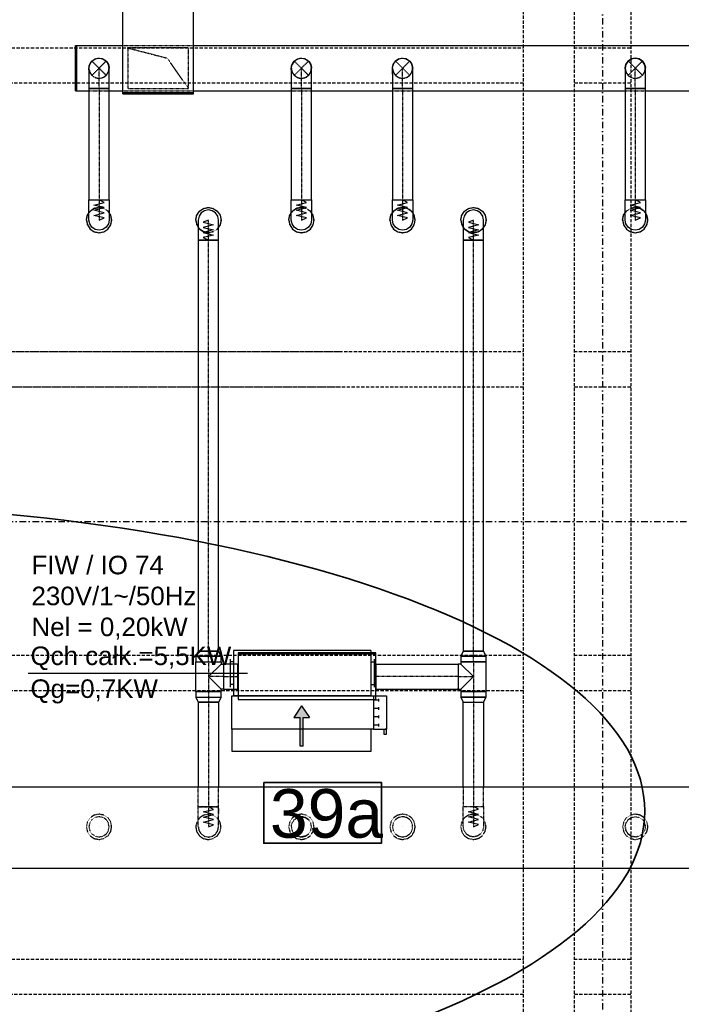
# Model space of a CAD drawing. Header units: centimetres. Extents: x -10729 to 144862, y -4437 to 43656.
# Tile 86 of 148: x 8084 to 8738, y 9923 to 10896. Entities that reach past the tile are written whole.
import ezdxf

# ---------------------------------------------------------------- set-up
doc = ezdxf.new("R2010")
doc.units = ezdxf.units.CM
doc.header["$LTSCALE"] = 0.1
for name, pattern in [('CADVENT_CENTERLINE', [9.9, 7.4, -1, 0.5, -1]), ('CADVENT_HIDDEN', [0.8, 0.25, -0.55]), ('Kondygnacja  -0_5$0$HIDDEN', [9.525, 6.35, -3.175]), ('Kondygnacja  -0_5$0$HIDDEN2', [4.7625, 3.175, -1.5875]), ('Osie rzutów$0$DASHDOT2', [12.7, 6.35, -3.175, 0, -3.175])]:
    doc.linetypes.add(name, pattern=pattern)
for name, color, linetype, lineweight in [('AU opis', 7, 'Continuous', 35), ('AU Strefa obsługiwana', 90, 'Continuous', 35), ('bgde_urządzenia', 3, 'Continuous', 30)]:
    doc.layers.add(name, color=color, linetype=linetype, lineweight=lineweight)
for name, color, linetype in [('bgde-nawiewCEN', 7, 'Continuous'), ('bgde-nawiewDETAILS', 1, 'Continuous'), ('bgde-nawiewEXP', 1, 'Continuous'), ('bgde-nawiewHIDDEN', 1, 'Continuous'), ('bgde_opis urządzen', 6, 'Continuous'), ('Kondygnacja  -0_5$0$ARCH_KONSTR_POWYŻEJ RZUTU', 8, 'Kondygnacja  -0_5$0$HIDDEN'), ('Kondygnacja  -0_5$0$ARCH_KONSTR_POWYŻEJ RZUTU_IST', 8, 'Kondygnacja  -0_5$0$HIDDEN2'), ('Osie rzutów$0$ARCH_INFO_OSIE_IST', 8, 'Osie rzutów$0$DASHDOT2'), ('Osie rzutów$0$ARCH_INFO_OSIE_OPISY_IST', 8, 'Continuous')]:
    doc.layers.add(name, color=color, linetype=linetype)
doc.styles.add('Arial', font='ARIAL.TTF')

# ---------------------------------------------------------------- blocks, each defined once
blk = doc.blocks.new('Osie rzutów')
at = {"layer": 'Osie rzutów$0$ARCH_INFO_OSIE_IST', "ltscale": 10}
for p, q in [((8660, 12510), (8660, 4623.26)), ((4436.04, 10400), (13655, 10400))]:
    blk.add_line(p, q, dxfattribs=at)
blk = doc.blocks.new('Kondygnacja  -0_5$0$konstrukcja istniejąca -0.5')
at = {"layer": 'Kondygnacja  -0_5$0$ARCH_KONSTR_POWYŻEJ RZUTU_IST', "ltscale": 10}
blk.add_line((8632, 10975), (8632, 9825), dxfattribs=at)
for points in [[(8582, 9825), (8582, 10975)], [(8688, 10975), (8688, 9825)], [(7355.93, 10567.89), (8399.93, 10567.89)], [(7538, 10567.89), (8582, 10567.89)], [(8632, 10567.89), (8688, 10567.89)], [(8399.93, 10532.89), (7355.93, 10532.89)], [(8582, 10532.89), (7538, 10532.89)], [(8688, 10532.89), (8632, 10532.89)], [(7538, 10267.89), (8582, 10267.89)], [(8632, 10267.89), (8688, 10267.89)], [(8582, 10232.89), (7538, 10232.89)], [(8688, 10232.89), (8632, 10232.89)], [(7538, 9967.89), (8582, 9967.89)], [(8632, 9967.89), (8688, 9967.89)], [(8582, 9932.89), (7538, 9932.89)], [(8688, 9932.89), (8632, 9932.89)]]:
    blk.add_lwpolyline(points, dxfattribs=at)
at = {"layer": 'Kondygnacja  -0_5$0$ARCH_KONSTR_POWYŻEJ RZUTU_IST', "ltscale": 10, "elevation": 0}
for points in [[(7538, 10867.89), (8582, 10867.89)], [(8632, 10867.89), (8688, 10867.89)], [(8582, 10832.89), (7538, 10832.89)], [(8688, 10832.89), (8632, 10832.89)]]:
    blk.add_lwpolyline(points, dxfattribs=at)

msp = doc.modelspace()

# ---------------------------------------------------------------- hatches: boundary and pattern name
at = {"layer": 'bgde_urządzenia'}
h = msp.add_hatch(color=256, dxfattribs=at)
h.paths.add_polyline_path([(8364.184, 10194.803), (8361.184, 10194.803), (8361.184, 10206.468), (8354.994, 10206.468), (8362.684, 10217.896), (8370.374, 10206.468), (8364.184, 10206.468)])
h.paths.add_polyline_path([(8364.184, 10178.135), (8361.184, 10178.135), (8361.184, 10194.803), (8364.184, 10194.803)])

# ---------------------------------------------------------------- linework, layer by layer
at = {"layer": 'AU opis'}
msp.add_lwpolyline([(8325.235, 10142.338), (8441.624, 10142.338), (8441.624, 10082.33), (8325.235, 10082.33)], close=True, dxfattribs=at)
at = {"layer": 'AU Strefa obsługiwana'}
msp.add_ellipse((7856.68, 10113.947), major_axis=(845.197, 0), ratio=0.3589101, dxfattribs=at)
at = {"layer": 'bgde-nawiewCEN', "linetype": 'CADVENT_CENTERLINE', "ltscale": 0.06}
for p, q in [((8162.52, 10827.809), (8162.52, 10847.809)), ((8362.52, 10827.809), (8362.52, 10847.809)), ((8462.52, 10827.809), (8462.52, 10847.809)), ((8692.52, 10827.809), (8692.52, 10847.809)), ((8162.52, 10827.809), (8162.52, 10717.811)), ((8362.52, 10827.809), (8362.52, 10717.811)), ((8462.52, 10827.809), (8462.52, 10717.811)), ((8692.52, 10827.809), (8692.52, 10717.811)), ((8162.52, 10717.811), (8162.52, 10715.942)), ((8362.52, 10717.811), (8362.52, 10715.942)), ((8462.52, 10717.811), (8462.52, 10715.942)), ((8692.52, 10717.811), (8692.52, 10715.942)), ((8162.52, 10715.942), (8162.52, 10710.831)), ((8162.52, 10710.831), (8162.52, 10708.051)), ((8362.52, 10715.942), (8362.52, 10710.831)), ((8362.52, 10710.831), (8362.52, 10708.051)), ((8462.52, 10715.942), (8462.52, 10710.831)), ((8462.52, 10710.831), (8462.52, 10708.051)), ((8692.52, 10715.942), (8692.52, 10710.831)), ((8692.52, 10710.831), (8692.52, 10708.051)), ((8162.52, 10708.051), (8162.52, 10705.699)), ((8162.52, 10705.699), (8162.52, 10703.737)), ((8162.52, 10703.737), (8162.52, 10702.131)), ((8162.52, 10702.131), (8162.52, 10700.846)), ((8162.52, 10700.846), (8162.52, 10699.844)), ((8162.52, 10699.844), (8162.52, 10699.091)), ((8162.52, 10699.091), (8162.52, 10698.552)), ((8162.52, 10698.552), (8162.52, 10698.191)), ((8362.52, 10708.051), (8362.52, 10705.699)), ((8362.52, 10705.699), (8362.52, 10703.737)), ((8362.52, 10703.737), (8362.52, 10702.131)), ((8362.52, 10702.131), (8362.52, 10700.846)), ((8362.52, 10700.846), (8362.52, 10699.844)), ((8362.52, 10699.844), (8362.52, 10699.091)), ((8362.52, 10699.091), (8362.52, 10698.552)), ((8362.52, 10698.552), (8362.52, 10698.191)), ((8462.52, 10708.051), (8462.52, 10705.699)), ((8462.52, 10705.699), (8462.52, 10703.737)), ((8462.52, 10703.737), (8462.52, 10702.131)), ((8462.52, 10702.131), (8462.52, 10700.846)), ((8462.52, 10700.846), (8462.52, 10699.844)), ((8462.52, 10699.844), (8462.52, 10699.091)), ((8462.52, 10699.091), (8462.52, 10698.552)), ((8462.52, 10698.552), (8462.52, 10698.191)), ((8692.52, 10708.051), (8692.52, 10705.699)), ((8692.52, 10705.699), (8692.52, 10703.737)), ((8692.52, 10703.737), (8692.52, 10702.131)), ((8692.52, 10702.131), (8692.52, 10700.846)), ((8692.52, 10700.846), (8692.52, 10699.844)), ((8692.52, 10699.844), (8692.52, 10699.091)), ((8692.52, 10699.091), (8692.52, 10698.552)), ((8692.52, 10698.552), (8692.52, 10698.191)), ((8162.52, 10698.191), (8162.52, 10697.971)), ((8162.52, 10697.971), (8162.52, 10697.859)), ((8162.52, 10697.859), (8162.52, 10697.811)), ((8270.588, 10697.764), (8270.588, 10697.811)), ((8270.588, 10697.651), (8270.588, 10697.764)), ((8270.588, 10697.432), (8270.588, 10697.651)), ((8270.588, 10697.071), (8270.588, 10697.432)), ((8270.588, 10696.531), (8270.588, 10697.071)), ((8270.588, 10695.779), (8270.588, 10696.531)), ((8270.588, 10694.777), (8270.588, 10695.779)), ((8270.588, 10693.491), (8270.588, 10694.777)), ((8270.588, 10691.886), (8270.588, 10693.491)), ((8270.588, 10689.924), (8270.588, 10691.886)), ((8270.588, 10687.571), (8270.588, 10689.924)), ((8362.52, 10698.191), (8362.52, 10697.971)), ((8362.52, 10697.971), (8362.52, 10697.859)), ((8362.52, 10697.859), (8362.52, 10697.811)), ((8462.52, 10698.191), (8462.52, 10697.971)), ((8462.52, 10697.971), (8462.52, 10697.859)), ((8462.52, 10697.859), (8462.52, 10697.811)), ((8532.52, 10697.764), (8532.52, 10697.811)), ((8532.52, 10697.651), (8532.52, 10697.764)), ((8532.52, 10697.432), (8532.52, 10697.651)), ((8532.52, 10697.071), (8532.52, 10697.432)), ((8532.52, 10696.531), (8532.52, 10697.071)), ((8532.52, 10695.779), (8532.52, 10696.531)), ((8532.52, 10694.777), (8532.52, 10695.779)), ((8532.52, 10693.491), (8532.52, 10694.777)), ((8532.52, 10691.886), (8532.52, 10693.491)), ((8532.52, 10689.924), (8532.52, 10691.886)), ((8532.52, 10687.571), (8532.52, 10689.924)), ((8692.52, 10698.191), (8692.52, 10697.971)), ((8692.52, 10697.971), (8692.52, 10697.859)), ((8692.52, 10697.859), (8692.52, 10697.811)), ((8270.588, 10684.792), (8270.588, 10687.571)), ((8270.588, 10679.681), (8270.588, 10684.792)), ((8270.588, 10677.811), (8270.588, 10679.681)), ((8532.52, 10684.792), (8532.52, 10687.571)), ((8532.52, 10679.681), (8532.52, 10684.792)), ((8532.52, 10677.811), (8532.52, 10679.681)), ((8270.588, 10271.901), (8270.588, 10677.811)), ((8532.52, 10271.901), (8532.52, 10677.811)), ((8270.588, 10261.601), (8270.588, 10271.901)), ((8532.52, 10261.601), (8532.52, 10271.901)), ((8270.588, 10261.601), (8270.588, 10246.801)), ((8532.52, 10261.601), (8532.52, 10246.801)), ((8270.588, 10246.801), (8270.588, 10232.001)), ((8285.588, 10246.801), (8270.588, 10246.801)), ((8285.588, 10246.801), (8299.588, 10246.801)), ((8299.988, 10246.801), (8299.588, 10246.801)), ((8435.988, 10246.801), (8436.388, 10246.801)), ((8517.52, 10246.801), (8436.388, 10246.801)), ((8517.52, 10246.801), (8532.52, 10246.801)), ((8532.52, 10246.801), (8532.52, 10232.001)), ((8270.588, 10232.001), (8270.588, 10221.701)), ((8532.52, 10232.001), (8532.52, 10221.701)), ((8270.588, 10221.701), (8270.588, 10118.37)), ((8532.52, 10221.701), (8532.52, 10118.477)), ((8270.588, 10118.37), (8270.588, 10116.501)), ((8270.588, 10116.501), (8270.588, 10111.39)), ((8532.52, 10118.477), (8532.52, 10116.607)), ((8532.52, 10116.607), (8532.52, 10111.496)), ((8270.588, 10111.39), (8270.588, 10108.61)), ((8270.588, 10108.61), (8270.588, 10106.258)), ((8270.588, 10106.258), (8270.588, 10104.296)), ((8532.52, 10111.496), (8532.52, 10108.717)), ((8532.52, 10108.717), (8532.52, 10106.365)), ((8532.52, 10106.365), (8532.52, 10104.403)), ((8270.588, 10104.296), (8270.588, 10102.69)), ((8270.588, 10102.69), (8270.588, 10101.404)), ((8270.588, 10101.404), (8270.588, 10100.403)), ((8270.588, 10100.403), (8270.588, 10099.65)), ((8270.588, 10099.65), (8270.588, 10099.111)), ((8270.588, 10099.111), (8270.588, 10098.75)), ((8270.588, 10098.75), (8270.588, 10098.53)), ((8270.588, 10098.53), (8270.588, 10098.418)), ((8270.588, 10098.418), (8270.588, 10098.37)), ((8532.52, 10104.403), (8532.52, 10102.797)), ((8532.52, 10102.797), (8532.52, 10101.511)), ((8532.52, 10101.511), (8532.52, 10100.51)), ((8532.52, 10100.51), (8532.52, 10099.757)), ((8532.52, 10099.757), (8532.52, 10099.218)), ((8532.52, 10099.218), (8532.52, 10098.856)), ((8532.52, 10098.856), (8532.52, 10098.637)), ((8532.52, 10098.637), (8532.52, 10098.525)), ((8532.52, 10098.525), (8532.52, 10098.477))]:
    msp.add_line(p, q, dxfattribs=at)
at = {"layer": 'bgde-nawiewDETAILS', "linetype": 'CADVENT_HIDDEN', "extrusion": (0, 1, 0)}
for p in [(8190.954, 10867.809), (8250.954, 10827.809)]:
    msp.add_line(p, (8229.954, 10857.809), dxfattribs=at)
at = {"layer": 'bgde-nawiewDETAILS', "linetype": 'CADVENT_HIDDEN'}
for p, q in [((8155.449, 10840.738), (8169.591, 10854.88)), ((8155.449, 10854.88), (8169.591, 10840.738)), ((8355.449, 10840.738), (8369.591, 10854.88)), ((8355.449, 10854.88), (8369.591, 10840.738)), ((8455.449, 10840.738), (8469.591, 10854.88)), ((8455.449, 10854.88), (8469.591, 10840.738)), ((8685.449, 10840.738), (8699.591, 10854.88)), ((8685.449, 10854.88), (8699.591, 10840.738))]:
    msp.add_line(p, q, dxfattribs=at)
at = {"layer": 'bgde-nawiewEXP', "linetype": 'Continuous'}
for points in [[(8185.953, 10822.533), (8255.953, 10822.533), (8255.953, 10823.533), (8185.953, 10823.533), (8185.953, 11381.349), (8255.953, 11381.349), (8250.953, 11416.349), (8190.953, 11416.349), (8190.953, 11633.947)], [(8185.953, 10822.533), (8185.953, 10823.533), (8255.953, 10823.533), (8255.953, 11381.349), (8185.953, 11381.349), (8190.953, 11416.349), (8250.953, 11416.349), (8250.953, 11633.947)], [(8139.301, 10825.309), (8139.301, 10870.309), (8140.301, 10870.309), (8140.301, 10825.309), (8140.301, 10870.309), (8185.953, 10870.309)], [(8255.953, 10870.309), (9880.098, 10870.309), (9880.098, 10825.309), (9880.098, 10825.309), (9892.508, 10825.309), (9892.508, 10870.309), (9880.098, 10870.309)], [(8152.719, 10848.289), (8152.904, 10850.551), (8154.685, 10854.023), (8155.316, 10854.558)], [(8153.281, 10851.636), (8155.449, 10854.88), (8158.693, 10857.048), (8158.005, 10856.588)], [(8153.281, 10851.636), (8155.449, 10854.88), (8157.337, 10856.141)], [(8155.929, 10855.079), (8157.659, 10856.548), (8161.374, 10857.743), (8162.199, 10857.676)], [(8158.693, 10857.048), (8162.52, 10857.809), (8164.747, 10857.366)], [(8158.693, 10857.048), (8162.52, 10857.809), (8166.347, 10857.048), (8165.535, 10857.209)], [(8163, 10857.61), (8165.263, 10857.426), (8168.734, 10855.644), (8169.27, 10855.013)], [(8166.347, 10857.048), (8169.591, 10854.88), (8170.853, 10852.993)], [(8166.347, 10857.048), (8169.591, 10854.88), (8171.759, 10851.636), (8172.52, 10847.809)], [(8169.79, 10854.4), (8171.259, 10852.67), (8172.454, 10848.956), (8172.387, 10848.131)], [(8352.72, 10848.292), (8352.894, 10850.517), (8354.663, 10853.995), (8355.313, 10854.55)], [(8353.281, 10851.636), (8355.449, 10854.88), (8357.305, 10856.12)], [(8353.281, 10851.636), (8355.449, 10854.88)], [(8355.449, 10854.88), (8353.281, 10851.636)], [(8355.449, 10854.88), (8358.693, 10857.048), (8357.983, 10856.573)], [(8355.932, 10855.08), (8357.628, 10856.531), (8361.338, 10857.739), (8362.19, 10857.672)], [(8358.693, 10857.048), (8362.52, 10857.809), (8364.709, 10857.374)], [(8358.693, 10857.048), (8362.52, 10857.809), (8366.347, 10857.048), (8365.509, 10857.215)], [(8363.003, 10857.609), (8365.228, 10857.435), (8368.706, 10855.666), (8369.262, 10855.017)], [(8366.347, 10857.048), (8369.591, 10854.88), (8370.831, 10853.024)], [(8366.347, 10857.048), (8369.591, 10854.88), (8371.759, 10851.636), (8372.52, 10847.809)], [(8369.791, 10854.397), (8371.242, 10852.701), (8372.45, 10848.991), (8372.384, 10848.139)], [(8452.714, 10848.277), (8452.933, 10850.652), (8454.75, 10854.104), (8455.326, 10854.583)], [(8453.281, 10851.636), (8455.449, 10854.88), (8458.693, 10857.048)], [(8453.281, 10851.636), (8455.449, 10854.88), (8457.432, 10856.205)], [(8458.693, 10857.048), (8455.449, 10854.88)], [(8455.917, 10855.074), (8457.751, 10856.598), (8461.478, 10857.755), (8462.223, 10857.686)], [(8458.071, 10856.632), (8458.693, 10857.048), (8462.52, 10857.809), (8464.859, 10857.344)], [(8458.693, 10857.048), (8462.52, 10857.809), (8466.347, 10857.048), (8465.613, 10857.194)], [(8462.988, 10857.615), (8465.363, 10857.397), (8468.815, 10855.579), (8469.294, 10855.003)], [(8466.347, 10857.048), (8469.591, 10854.88), (8470.916, 10852.897)], [(8466.347, 10857.048), (8469.591, 10854.88), (8471.759, 10851.636), (8472.52, 10847.809)], [(8469.785, 10854.413), (8471.31, 10852.578), (8472.466, 10848.852), (8472.397, 10848.106)], [(8682.716, 10848.281), (8682.923, 10850.619), (8684.729, 10854.077), (8685.323, 10854.575)], [(8683.13, 10850.876), (8683.281, 10851.636), (8685.449, 10854.88), (8687.4, 10856.184)], [(8685.921, 10855.076), (8687.721, 10856.582), (8691.443, 10857.751), (8692.215, 10857.682)], [(8688.05, 10856.618), (8688.693, 10857.048), (8692.52, 10857.809), (8694.822, 10857.351)], [(8692.992, 10857.614), (8695.33, 10857.406), (8698.789, 10855.601), (8699.286, 10855.007)], [(8695.588, 10857.199), (8696.347, 10857.048), (8699.591, 10854.88), (8700.895, 10852.929)], [(8699.787, 10854.408), (8701.293, 10852.609), (8702.462, 10848.886), (8702.394, 10848.115)], [(8152.52, 10846.287), (8152.52, 10827.809), (8172.52, 10827.809), (8172.52, 10847.809), (8171.759, 10851.636), (8171.299, 10852.324)], [(8152.52, 10846.287), (8152.52, 10847.809), (8153.281, 10851.636), (8153.12, 10850.824)], [(8152.52, 10847.809), (8152.963, 10850.036)], [(8352.52, 10846.287), (8352.52, 10827.809), (8372.52, 10827.809), (8372.52, 10847.809), (8371.759, 10851.636), (8371.284, 10852.347)], [(8352.52, 10846.287), (8352.52, 10847.809), (8353.281, 10851.636), (8353.115, 10850.797)], [(8352.52, 10847.809), (8352.956, 10849.998)], [(8452.52, 10841.951), (8452.52, 10827.809), (8472.52, 10827.809), (8472.52, 10847.809), (8471.759, 10851.636), (8471.343, 10852.258)], [(8452.52, 10841.951), (8452.52, 10847.809), (8453.281, 10851.636), (8453.135, 10850.902)], [(8452.52, 10847.809), (8452.986, 10850.148)], [(8682.52, 10847.809), (8682.978, 10850.111)], [(8701.329, 10852.28), (8701.759, 10851.636), (8702.52, 10847.809)], [(8139.301, 10825.309), (8152.52, 10825.309)], [(8172.52, 10825.309), (8185.953, 10825.309)], [(8255.953, 10825.309), (8352.52, 10825.309)], [(8372.52, 10825.309), (8452.52, 10825.309)], [(8472.52, 10825.309), (8682.52, 10825.309)], [(8702.52, 10825.309), (8752.52, 10825.309)], [(8258.088, 10697.811), (8259.039, 10702.595), (8261.749, 10706.65), (8265.804, 10709.36), (8270.588, 10710.311), (8275.371, 10709.36), (8279.427, 10706.65), (8282.136, 10702.595), (8283.088, 10697.811), (8282.136, 10693.028), (8280.588, 10690.71)], [(8520.02, 10697.811), (8520.972, 10702.595), (8523.681, 10706.65), (8527.737, 10709.36), (8532.52, 10710.311), (8537.304, 10709.36), (8541.359, 10706.65), (8544.069, 10702.595), (8545.02, 10697.811), (8544.069, 10693.028), (8542.52, 10690.71)], [(8150.02, 10697.811), (8150.972, 10693.028), (8153.681, 10688.973), (8157.737, 10686.263), (8162.52, 10685.311), (8167.304, 10686.263), (8171.359, 10688.973), (8174.069, 10693.028), (8175.02, 10697.811), (8174.069, 10702.595), (8172.52, 10704.913)], [(8150.02, 10697.811), (8150.972, 10702.595), (8152.52, 10704.913)], [(8350.02, 10697.811), (8350.972, 10693.028), (8353.681, 10688.973), (8357.737, 10686.263), (8362.52, 10685.311), (8367.304, 10686.263), (8371.359, 10688.973), (8374.069, 10693.028), (8375.02, 10697.811), (8374.069, 10702.595), (8372.52, 10704.913)], [(8350.02, 10697.811), (8350.972, 10702.595), (8352.52, 10704.913)], [(8450.02, 10697.811), (8450.972, 10693.028), (8453.681, 10688.973), (8457.737, 10686.263), (8462.52, 10685.311), (8467.304, 10686.263), (8471.359, 10688.973), (8474.069, 10693.028), (8475.02, 10697.811), (8474.069, 10702.595), (8472.52, 10704.913)], [(8450.02, 10697.811), (8450.972, 10702.595), (8452.52, 10704.913)], [(8680.02, 10697.811), (8680.972, 10693.028), (8683.681, 10688.973), (8687.737, 10686.263), (8692.52, 10685.311), (8697.304, 10686.263), (8701.359, 10688.973), (8704.069, 10693.028), (8705.02, 10697.811), (8704.069, 10702.595), (8702.52, 10704.913)], [(8680.02, 10697.811), (8680.972, 10702.595), (8682.52, 10704.913)], [(8258.088, 10697.811), (8259.039, 10693.028), (8260.588, 10690.71)], [(8520.02, 10697.811), (8520.972, 10693.028), (8522.52, 10690.71)], [(8258.088, 10232.001), (8258.088, 10261.601), (8283.088, 10261.601), (8283.088, 10259.301)], [(8258.088, 10232.001), (8283.088, 10232.001), (8283.088, 10234.301), (8270.588, 10246.801), (8283.088, 10259.301), (8285.588, 10259.301), (8285.588, 10234.301), (8283.088, 10234.301)], [(8299.588, 10234.301), (8299.588, 10259.301), (8299.988, 10259.301)], [(8435.988, 10234.301), (8436.388, 10234.301), (8436.388, 10259.301), (8435.988, 10259.301)], [(8436.388, 10234.301), (8436.388, 10259.301), (8517.52, 10259.301), (8517.52, 10235.253)], [(8520.02, 10234.301), (8532.52, 10246.801), (8520.02, 10259.301)], [(8299.588, 10234.301), (8299.988, 10234.301)], [(8436.388, 10234.301), (8517.52, 10234.301), (8517.52, 10235.253), (8517.52, 10234.301)], [(8258.088, 10226.517), (8260.588, 10221.701), (8263.517, 10221.701)], [(8258.088, 10226.517), (8283.088, 10226.517), (8280.588, 10221.701), (8263.517, 10221.701)], [(8260.588, 10221.701), (8260.588, 10137.759)], [(8260.588, 10221.701), (8280.588, 10221.701), (8280.588, 10137.759)], [(8263.517, 10221.701), (8261.349, 10221.701)], [(8263.517, 10221.701), (8266.761, 10221.701)], [(8522.52, 10137.759), (8522.52, 10221.701), (8542.52, 10221.701), (8542.52, 10137.759)]]:
    msp.add_lwpolyline(points, dxfattribs=at)
for points in [[(8682.52, 10841.951), (8682.52, 10717.811), (8702.52, 10717.811), (8702.52, 10827.809), (8682.52, 10827.809), (8682.52, 10827.809), (8702.52, 10827.809), (8702.52, 10847.809), (8701.759, 10851.636), (8699.591, 10854.88), (8696.347, 10857.048), (8692.52, 10857.809), (8688.693, 10857.048), (8685.449, 10854.88), (8683.281, 10851.636), (8682.52, 10847.809), (8682.52, 10844.438)], [(8152.52, 10827.809), (8152.52, 10717.811), (8172.52, 10717.811), (8172.52, 10827.809), (8153.281, 10827.809)], [(8352.52, 10827.809), (8352.52, 10717.811), (8372.52, 10717.811), (8372.52, 10827.809), (8353.281, 10827.809)], [(8452.52, 10827.809), (8452.52, 10717.811), (8472.52, 10717.811), (8472.52, 10827.809), (8453.281, 10827.809)], [(8152.52, 10697.859), (8152.52, 10717.811), (8172.52, 10717.811), (8172.52, 10697.811), (8171.759, 10693.985), (8169.591, 10690.74), (8166.347, 10688.573), (8162.52, 10687.811), (8158.693, 10688.573), (8155.449, 10690.74), (8153.281, 10693.985), (8152.52, 10697.811)], [(8352.52, 10697.859), (8352.52, 10717.811), (8372.52, 10717.811), (8372.52, 10697.811), (8371.759, 10693.985), (8369.591, 10690.74), (8366.347, 10688.573), (8362.52, 10687.811), (8358.693, 10688.573), (8355.449, 10690.74), (8353.281, 10693.985), (8352.52, 10697.811)], [(8452.52, 10697.811), (8452.52, 10717.811), (8472.52, 10717.811), (8472.52, 10697.811), (8471.759, 10693.985), (8469.591, 10690.74), (8466.347, 10688.573), (8462.52, 10687.811), (8458.693, 10688.573), (8455.449, 10690.74), (8453.281, 10693.985)], [(8682.52, 10715.942), (8682.52, 10717.811), (8702.52, 10717.811), (8702.52, 10697.811), (8701.759, 10693.985), (8699.591, 10690.74), (8696.347, 10688.573), (8692.52, 10687.811), (8688.693, 10688.573), (8685.449, 10690.74), (8683.281, 10693.985), (8682.52, 10697.811), (8682.52, 10710.831)], [(8260.588, 10677.811), (8280.588, 10677.811), (8280.588, 10697.811), (8279.827, 10701.638), (8277.659, 10704.883), (8274.415, 10707.05), (8270.588, 10707.811), (8266.761, 10707.05), (8263.517, 10704.883), (8261.349, 10701.638), (8260.588, 10697.811), (8260.588, 10679.681)], [(8522.52, 10677.811), (8542.52, 10677.811), (8542.52, 10697.811), (8541.759, 10701.638), (8539.591, 10704.883), (8536.347, 10707.05), (8532.52, 10707.811), (8528.693, 10707.05), (8525.449, 10704.883), (8523.281, 10701.638), (8522.52, 10697.811), (8522.52, 10679.681)], [(8260.588, 10271.901), (8280.588, 10271.901), (8280.588, 10677.811), (8260.588, 10677.811)], [(8522.52, 10271.901), (8542.52, 10271.901), (8542.52, 10677.811), (8522.52, 10677.811)], [(8258.088, 10267.085), (8283.088, 10267.085), (8280.588, 10271.901), (8260.588, 10271.901)], [(8520.02, 10267.085), (8545.02, 10267.085), (8542.52, 10271.901), (8522.52, 10271.901)], [(8258.088, 10261.601), (8283.088, 10261.601), (8283.088, 10267.085), (8258.088, 10267.085)], [(8299.988, 10269.301), (8435.988, 10269.301), (8435.988, 10270.301), (8299.988, 10270.301)], [(8299.988, 10224.301), (8435.988, 10224.301), (8435.988, 10269.301), (8299.988, 10269.301)], [(8517.52, 10234.301), (8520.02, 10234.301), (8520.02, 10232.001), (8545.02, 10232.001), (8545.02, 10261.601), (8520.02, 10261.601), (8520.02, 10259.301), (8517.52, 10259.301), (8517.52, 10235.253)], [(8520.02, 10261.601), (8545.02, 10261.601), (8545.02, 10267.085), (8520.02, 10267.085)], [(8285.588, 10234.301), (8299.588, 10234.301), (8299.588, 10259.301), (8285.588, 10259.301), (8285.588, 10235.253)], [(8258.088, 10226.517), (8283.088, 10226.517), (8283.088, 10232.001), (8258.088, 10232.001)], [(8520.02, 10226.517), (8545.02, 10226.517), (8545.02, 10232.001), (8520.02, 10232.001)], [(8520.02, 10226.517), (8522.52, 10221.701), (8542.52, 10221.701), (8545.02, 10226.517), (8520.972, 10226.517)], [(7011.585, 10057.759), (11187.437, 10057.759), (11187.437, 10137.759), (7011.585, 10137.759), (7011.585, 10097.759)]]:
    msp.add_lwpolyline(points, close=True, dxfattribs=at)
at = {"layer": 'bgde-nawiewEXP'}
for points in [[(8162.52, 10697.811), (8167.52, 10699.941), (8157.52, 10702.477), (8167.52, 10704.999), (8157.52, 10707.528), (8167.52, 10710.081), (8157.52, 10712.617), (8167.52, 10715.163), (8162.52, 10717.811)], [(8362.52, 10697.811), (8367.52, 10699.941), (8357.52, 10702.477), (8367.52, 10704.999), (8357.52, 10707.528), (8367.52, 10710.081), (8357.52, 10712.617), (8367.52, 10715.163), (8362.52, 10717.811)], [(8462.52, 10697.811), (8467.52, 10699.941), (8457.52, 10702.477), (8467.52, 10704.999), (8457.52, 10707.528), (8467.52, 10710.081), (8457.52, 10712.617), (8467.52, 10715.163), (8462.52, 10717.811)], [(8692.52, 10697.811), (8697.52, 10699.941), (8687.52, 10702.477), (8697.52, 10704.999), (8687.52, 10707.528), (8697.52, 10710.081), (8687.52, 10712.617), (8697.52, 10715.163), (8692.52, 10717.811)], [(8270.588, 10697.811), (8265.588, 10695.682), (8275.588, 10693.146), (8265.588, 10690.623), (8275.588, 10688.095), (8265.588, 10685.542), (8275.588, 10683.006), (8265.588, 10680.46), (8270.588, 10677.811)], [(8532.52, 10697.811), (8527.52, 10695.682), (8537.52, 10693.146), (8527.52, 10690.623), (8537.52, 10688.095), (8527.52, 10685.542), (8537.52, 10683.006), (8527.52, 10680.46), (8532.52, 10677.811)]]:
    msp.add_lwpolyline(points, dxfattribs=at)
at = {"layer": 'bgde-nawiewHIDDEN', "linetype": 'CADVENT_HIDDEN'}
for points in [[(8185.953, 10870.309), (8255.953, 10870.309)], [(8155.316, 10854.558), (8155.929, 10855.079)], [(8157.337, 10856.141), (8158.005, 10856.588)], [(8162.199, 10857.676), (8163, 10857.61)], [(8164.747, 10857.366), (8165.535, 10857.209)], [(8169.27, 10855.013), (8169.79, 10854.4)], [(8355.313, 10854.55), (8355.932, 10855.08)], [(8357.305, 10856.12), (8357.983, 10856.573)], [(8362.19, 10857.672), (8363.003, 10857.609)], [(8364.709, 10857.374), (8365.509, 10857.215)], [(8369.262, 10855.017), (8369.791, 10854.397)], [(8455.326, 10854.583), (8455.917, 10855.074)], [(8457.432, 10856.205), (8458.071, 10856.632)], [(8462.223, 10857.686), (8462.988, 10857.615)], [(8464.859, 10857.344), (8465.613, 10857.194)], [(8469.294, 10855.003), (8469.785, 10854.413)], [(8685.323, 10854.575), (8685.921, 10855.076)], [(8687.4, 10856.184), (8688.05, 10856.618)], [(8692.215, 10857.682), (8692.992, 10857.614)], [(8694.822, 10857.351), (8695.588, 10857.199)], [(8699.286, 10855.007), (8699.787, 10854.408)], [(8152.52, 10847.809), (8153.281, 10843.982), (8155.449, 10840.738), (8158.693, 10838.57), (8162.52, 10837.809), (8166.347, 10838.57), (8169.591, 10840.738), (8171.759, 10843.982), (8172.52, 10847.809)], [(8152.586, 10846.662), (8152.719, 10848.289)], [(8152.586, 10846.662), (8153.781, 10842.948), (8156.307, 10839.974), (8159.778, 10838.192), (8163.667, 10837.875), (8167.381, 10839.07), (8170.355, 10841.595), (8172.137, 10845.067), (8172.387, 10848.131)], [(8152.963, 10850.036), (8153.12, 10850.824)], [(8170.853, 10852.993), (8171.299, 10852.324)], [(8352.52, 10847.809), (8353.281, 10843.982), (8355.449, 10840.738), (8358.693, 10838.57), (8362.52, 10837.809), (8366.347, 10838.57), (8369.591, 10840.738), (8371.759, 10843.982), (8372.52, 10847.809)], [(8352.59, 10846.627), (8352.72, 10848.292)], [(8352.59, 10846.627), (8353.799, 10842.917), (8356.335, 10839.952), (8359.812, 10838.183), (8363.702, 10837.879), (8367.412, 10839.087), (8370.378, 10841.623), (8372.147, 10845.101), (8372.384, 10848.139)], [(8352.956, 10849.998), (8353.115, 10850.797)], [(8370.831, 10853.024), (8371.284, 10852.347)], [(8452.52, 10847.809), (8453.281, 10843.982), (8455.449, 10840.738), (8458.693, 10838.57), (8462.52, 10837.809), (8466.347, 10838.57), (8469.591, 10840.738), (8471.759, 10843.982), (8472.52, 10847.809)], [(8452.575, 10846.766), (8452.714, 10848.277)], [(8452.575, 10846.766), (8453.731, 10843.04), (8456.225, 10840.039), (8459.678, 10838.222), (8463.563, 10837.864), (8467.29, 10839.02), (8470.29, 10841.514), (8472.108, 10844.966), (8472.397, 10848.106)], [(8452.986, 10850.148), (8453.135, 10850.902)], [(8470.916, 10852.897), (8471.343, 10852.258)], [(8682.52, 10847.809), (8683.281, 10843.982), (8685.449, 10840.738), (8688.693, 10838.57), (8692.52, 10837.809), (8696.347, 10838.57), (8699.591, 10840.738), (8701.759, 10843.982), (8702.52, 10847.809)], [(8682.578, 10846.732), (8682.716, 10848.281)], [(8682.578, 10846.732), (8683.747, 10843.01), (8686.252, 10840.018), (8689.711, 10838.212), (8693.597, 10837.867), (8697.32, 10839.036), (8700.312, 10841.541), (8702.117, 10844.999), (8702.394, 10848.115)], [(8682.978, 10850.111), (8683.13, 10850.876)], [(8700.895, 10852.929), (8701.329, 10852.28)], [(8152.52, 10825.309), (8172.52, 10825.309)], [(8185.953, 10825.309), (8255.953, 10825.309)], [(8352.52, 10825.309), (8372.52, 10825.309)], [(8452.52, 10825.309), (8472.52, 10825.309)], [(8682.52, 10825.309), (8702.52, 10825.309)], [(8150.02, 10697.811), (8150.972, 10693.028), (8153.681, 10688.973), (8157.737, 10686.263), (8162.52, 10685.311), (8167.304, 10686.263), (8171.359, 10688.973), (8174.069, 10693.028), (8175.02, 10697.811), (8174.069, 10702.595), (8171.359, 10706.65), (8167.304, 10709.36), (8162.52, 10710.311), (8157.737, 10709.36), (8153.681, 10706.65), (8152.52, 10704.913)], [(8150.02, 10697.811), (8150.972, 10702.595), (8153.681, 10706.65), (8157.737, 10709.36), (8162.52, 10710.311), (8167.304, 10709.36), (8171.359, 10706.65), (8172.52, 10704.913)], [(8258.088, 10697.811), (8259.039, 10702.595), (8261.749, 10706.65), (8265.804, 10709.36), (8270.588, 10710.311), (8275.371, 10709.36), (8279.427, 10706.65), (8282.136, 10702.595), (8283.088, 10697.811), (8282.136, 10693.028), (8279.427, 10688.973), (8275.371, 10686.263), (8270.588, 10685.311), (8265.804, 10686.263), (8261.749, 10688.973), (8265.804, 10686.263), (8270.588, 10685.311), (8275.371, 10686.263), (8279.427, 10688.973), (8280.588, 10690.71)], [(8350.02, 10697.811), (8350.972, 10693.028), (8353.681, 10688.973), (8357.737, 10686.263), (8362.52, 10685.311), (8367.304, 10686.263), (8371.359, 10688.973), (8374.069, 10693.028), (8375.02, 10697.811), (8374.069, 10702.595), (8371.359, 10706.65), (8367.304, 10709.36), (8362.52, 10710.311), (8357.737, 10709.36), (8353.681, 10706.65), (8352.52, 10704.913)], [(8350.02, 10697.811), (8350.972, 10702.595), (8353.681, 10706.65), (8357.737, 10709.36), (8362.52, 10710.311), (8367.304, 10709.36), (8371.359, 10706.65), (8372.52, 10704.913)], [(8450.02, 10697.811), (8450.972, 10693.028), (8453.681, 10688.973), (8457.737, 10686.263), (8462.52, 10685.311), (8467.304, 10686.263), (8471.359, 10688.973), (8474.069, 10693.028), (8475.02, 10697.811), (8474.069, 10702.595), (8471.359, 10706.65), (8467.304, 10709.36), (8462.52, 10710.311), (8457.737, 10709.36), (8453.681, 10706.65), (8452.52, 10704.913)], [(8450.02, 10697.811), (8450.972, 10702.595), (8453.681, 10706.65), (8457.737, 10709.36), (8462.52, 10710.311), (8467.304, 10709.36), (8471.359, 10706.65), (8472.52, 10704.913)], [(8520.02, 10697.811), (8520.972, 10702.595), (8523.681, 10706.65), (8527.737, 10709.36), (8532.52, 10710.311), (8537.304, 10709.36), (8541.359, 10706.65), (8544.069, 10702.595), (8545.02, 10697.811), (8544.069, 10693.028), (8541.359, 10688.973), (8537.304, 10686.263), (8532.52, 10685.311), (8527.737, 10686.263), (8523.681, 10688.973), (8527.737, 10686.263), (8532.52, 10685.311), (8537.304, 10686.263), (8541.359, 10688.973), (8542.52, 10690.71)], [(8680.02, 10697.811), (8680.972, 10693.028), (8683.681, 10688.973), (8687.737, 10686.263), (8692.52, 10685.311), (8697.304, 10686.263), (8701.359, 10688.973), (8704.069, 10693.028), (8705.02, 10697.811), (8704.069, 10702.595), (8701.359, 10706.65), (8697.304, 10709.36), (8692.52, 10710.311), (8687.737, 10709.36), (8683.681, 10706.65), (8682.52, 10704.913)], [(8680.02, 10697.811), (8680.972, 10702.595), (8683.681, 10706.65), (8687.737, 10709.36), (8692.52, 10710.311), (8697.304, 10709.36), (8701.359, 10706.65), (8702.52, 10704.913)], [(8258.088, 10697.811), (8259.039, 10693.028), (8261.749, 10688.973), (8260.588, 10690.71)], [(8520.02, 10697.811), (8520.972, 10693.028), (8523.681, 10688.973), (8522.52, 10690.71)], [(8299.988, 10234.301), (8299.988, 10259.301)], [(8435.988, 10234.301), (8435.988, 10259.301)], [(8260.588, 10098.37), (8260.588, 10118.37), (8261.349, 10118.37), (8261.349, 10118.37), (8266.761, 10118.37), (8266.761, 10118.37), (8260.588, 10118.37), (8260.588, 10137.759)], [(8280.588, 10118.37), (8280.588, 10137.759)], [(8522.52, 10137.759), (8522.52, 10118.477), (8542.52, 10118.477), (8542.52, 10137.759)], [(8260.588, 10098.37), (8261.349, 10094.544), (8263.517, 10091.299), (8266.761, 10089.132), (8270.588, 10088.37), (8274.415, 10089.132), (8277.659, 10091.299), (8279.827, 10094.544), (8280.588, 10098.37), (8280.588, 10118.37), (8266.761, 10118.37)], [(8266.761, 10118.37), (8274.415, 10118.37)], [(8274.415, 10118.37), (8270.588, 10118.37)], [(8274.415, 10118.37), (8280.588, 10118.37)], [(8280.588, 10118.37), (8279.827, 10118.37)], [(8280.588, 10116.501), (8280.588, 10111.39)], [(8352.52, 10098.477), (8353.281, 10102.304), (8355.449, 10105.548), (8358.693, 10107.716), (8362.52, 10108.477), (8366.347, 10107.716), (8369.591, 10105.548), (8371.759, 10102.304)], [(8352.52, 10098.477), (8353.281, 10102.304), (8355.449, 10105.548), (8358.693, 10107.716), (8362.52, 10108.477), (8366.347, 10107.716)], [(8352.52, 10098.477), (8353.281, 10094.65), (8355.449, 10091.406), (8358.693, 10089.238), (8362.52, 10088.477), (8366.347, 10089.238), (8369.591, 10091.406), (8371.759, 10094.65), (8372.52, 10098.477), (8371.759, 10102.304), (8369.591, 10105.548), (8366.347, 10107.716)], [(8366.347, 10107.716), (8362.52, 10108.477)], [(8366.347, 10107.716), (8369.591, 10105.548)], [(8366.347, 10089.238), (8369.591, 10091.406), (8371.759, 10094.65), (8372.52, 10098.477), (8371.759, 10102.304), (8369.591, 10105.548)], [(8682.52, 10098.477), (8683.281, 10102.304), (8685.449, 10105.548), (8688.693, 10107.716), (8692.52, 10108.477), (8696.347, 10107.716), (8699.591, 10105.548)], [(8699.591, 10105.548), (8696.347, 10107.716)], [(8699.591, 10105.548), (8701.759, 10102.304), (8702.52, 10098.477), (8701.759, 10094.65), (8699.591, 10091.406), (8696.347, 10089.238)], [(8352.52, 10098.477), (8353.281, 10094.65), (8355.449, 10091.406), (8358.693, 10089.238), (8362.52, 10088.477), (8366.347, 10089.238)], [(8682.52, 10098.477), (8683.281, 10094.65), (8685.449, 10091.406), (8688.693, 10089.238), (8692.52, 10088.477), (8696.347, 10089.238), (8699.591, 10091.406)], [(8366.347, 10089.238), (8362.52, 10088.477)]]:
    msp.add_lwpolyline(points, dxfattribs=at)
for points in [[(8190.954, 10827.809), (8250.954, 10827.809), (8250.954, 10867.809), (8190.954, 10867.809)], [(8522.52, 10102.797), (8522.52, 10118.477), (8542.52, 10118.477), (8542.52, 10098.477), (8541.759, 10094.65), (8539.591, 10091.406), (8536.347, 10089.238), (8532.52, 10088.477), (8528.693, 10089.238), (8525.449, 10091.406), (8523.281, 10094.65), (8522.52, 10098.477), (8522.52, 10101.511)], [(8150.02, 10098.477), (8150.972, 10093.694), (8153.681, 10089.638), (8157.737, 10086.929), (8162.52, 10085.977), (8167.304, 10086.929), (8171.359, 10089.638), (8174.069, 10093.694), (8175.02, 10098.477), (8174.069, 10103.261), (8171.359, 10107.316), (8167.304, 10110.026), (8162.52, 10110.977), (8157.737, 10110.026), (8153.681, 10107.316), (8150.972, 10103.261)], [(8150.02, 10098.477), (8150.972, 10093.694), (8153.681, 10089.638), (8157.737, 10086.929), (8162.52, 10085.977), (8167.304, 10086.929), (8171.359, 10089.638), (8174.069, 10093.694), (8175.02, 10098.477), (8174.069, 10103.261), (8171.359, 10107.316), (8167.304, 10110.026), (8162.52, 10110.977), (8157.737, 10110.026), (8153.681, 10107.316), (8150.972, 10103.261)], [(8152.52, 10098.477), (8153.281, 10094.65), (8155.449, 10091.406), (8158.693, 10089.238), (8162.52, 10088.477), (8166.347, 10089.238), (8169.591, 10091.406), (8171.759, 10094.65), (8172.52, 10098.477), (8171.759, 10102.304), (8169.591, 10105.548), (8166.347, 10107.716), (8162.52, 10108.477), (8158.693, 10107.716), (8155.449, 10105.548), (8153.281, 10102.304)], [(8152.52, 10098.477), (8153.281, 10094.65), (8155.449, 10091.406), (8158.693, 10089.238), (8162.52, 10088.477), (8166.347, 10089.238), (8169.591, 10091.406), (8171.759, 10094.65), (8172.52, 10098.477), (8171.759, 10102.304), (8169.591, 10105.548), (8166.347, 10107.716), (8162.52, 10108.477), (8158.693, 10107.716), (8155.449, 10105.548), (8153.281, 10102.304)], [(8258.088, 10098.37), (8259.039, 10093.587), (8261.749, 10089.532), (8265.804, 10086.822), (8270.588, 10085.87), (8275.371, 10086.822), (8279.427, 10089.532), (8282.136, 10093.587), (8283.088, 10098.37), (8282.136, 10103.154), (8279.427, 10107.209), (8275.371, 10109.919), (8270.588, 10110.87), (8265.804, 10109.919), (8261.749, 10107.209), (8259.039, 10103.154)], [(8258.088, 10098.37), (8259.039, 10093.587), (8261.749, 10089.532), (8265.804, 10086.822), (8270.588, 10085.87), (8275.371, 10086.822), (8279.427, 10089.532), (8282.136, 10093.587), (8283.088, 10098.37), (8282.136, 10103.154), (8279.427, 10107.209), (8275.371, 10109.919), (8270.588, 10110.87), (8265.804, 10109.919), (8261.749, 10107.209), (8259.039, 10103.154)], [(8350.02, 10098.477), (8350.972, 10093.694), (8353.681, 10089.638), (8357.737, 10086.929), (8362.52, 10085.977), (8367.304, 10086.929), (8371.359, 10089.638), (8374.069, 10093.694), (8375.02, 10098.477), (8374.069, 10103.261), (8371.359, 10107.316), (8367.304, 10110.026), (8362.52, 10110.977), (8357.737, 10110.026), (8353.681, 10107.316), (8350.972, 10103.261)], [(8350.02, 10098.477), (8350.972, 10093.694), (8353.681, 10089.638), (8357.737, 10086.929), (8362.52, 10085.977), (8367.304, 10086.929), (8371.359, 10089.638), (8374.069, 10093.694), (8375.02, 10098.477), (8374.069, 10103.261), (8371.359, 10107.316), (8367.304, 10110.026), (8362.52, 10110.977), (8357.737, 10110.026), (8353.681, 10107.316), (8350.972, 10103.261)], [(8450.02, 10098.477), (8450.972, 10093.694), (8453.681, 10089.638), (8457.737, 10086.929), (8462.52, 10085.977), (8467.304, 10086.929), (8471.359, 10089.638), (8474.069, 10093.694), (8475.02, 10098.477), (8474.069, 10103.261), (8471.359, 10107.316), (8467.304, 10110.026), (8462.52, 10110.977), (8457.737, 10110.026), (8453.681, 10107.316), (8450.972, 10103.261)], [(8450.02, 10098.477), (8450.972, 10093.694), (8453.681, 10089.638), (8457.737, 10086.929), (8462.52, 10085.977), (8467.304, 10086.929), (8471.359, 10089.638), (8474.069, 10093.694), (8475.02, 10098.477), (8474.069, 10103.261), (8471.359, 10107.316), (8467.304, 10110.026), (8462.52, 10110.977), (8457.737, 10110.026), (8453.681, 10107.316), (8450.972, 10103.261)], [(8452.52, 10098.477), (8453.281, 10094.65), (8455.449, 10091.406), (8458.693, 10089.238), (8462.52, 10088.477), (8466.347, 10089.238), (8469.591, 10091.406), (8471.759, 10094.65), (8472.52, 10098.477), (8471.759, 10102.304), (8469.591, 10105.548), (8466.347, 10107.716), (8462.52, 10108.477), (8458.693, 10107.716), (8455.449, 10105.548), (8453.281, 10102.304)], [(8452.52, 10098.477), (8453.281, 10094.65), (8455.449, 10091.406), (8458.693, 10089.238), (8462.52, 10088.477), (8466.347, 10089.238), (8469.591, 10091.406), (8471.759, 10094.65), (8472.52, 10098.477), (8471.759, 10102.304), (8469.591, 10105.548), (8466.347, 10107.716), (8462.52, 10108.477), (8458.693, 10107.716), (8455.449, 10105.548), (8453.281, 10102.304)], [(8520.02, 10098.477), (8520.972, 10093.694), (8523.681, 10089.638), (8527.737, 10086.929), (8532.52, 10085.977), (8537.304, 10086.929), (8541.359, 10089.638), (8544.069, 10093.694), (8545.02, 10098.477), (8544.069, 10103.261), (8541.359, 10107.316), (8537.304, 10110.026), (8532.52, 10110.977), (8527.737, 10110.026), (8523.681, 10107.316), (8520.972, 10103.261)], [(8520.02, 10098.477), (8520.972, 10093.694), (8523.681, 10089.638), (8527.737, 10086.929), (8532.52, 10085.977), (8537.304, 10086.929), (8541.359, 10089.638), (8544.069, 10093.694), (8545.02, 10098.477), (8544.069, 10103.261), (8541.359, 10107.316), (8537.304, 10110.026), (8532.52, 10110.977), (8527.737, 10110.026), (8523.681, 10107.316), (8520.972, 10103.261)], [(8680.02, 10098.477), (8680.972, 10093.694), (8683.681, 10089.638), (8687.737, 10086.929), (8692.52, 10085.977), (8697.304, 10086.929), (8701.359, 10089.638), (8704.069, 10093.694), (8705.02, 10098.477), (8704.069, 10103.261), (8701.359, 10107.316), (8697.304, 10110.026), (8692.52, 10110.977), (8687.737, 10110.026), (8683.681, 10107.316), (8680.972, 10103.261)], [(8680.02, 10098.477), (8680.972, 10093.694), (8683.681, 10089.638), (8687.737, 10086.929), (8692.52, 10085.977), (8697.304, 10086.929), (8701.359, 10089.638), (8704.069, 10093.694), (8705.02, 10098.477), (8704.069, 10103.261), (8701.359, 10107.316), (8697.304, 10110.026), (8692.52, 10110.977), (8687.737, 10110.026), (8683.681, 10107.316), (8680.972, 10103.261)], [(8682.52, 10098.477), (8683.281, 10102.304), (8685.449, 10105.548), (8688.693, 10107.716), (8692.52, 10108.477), (8696.347, 10107.716), (8699.591, 10105.548), (8701.759, 10102.304), (8702.52, 10098.477), (8701.759, 10094.65), (8699.591, 10091.406), (8696.347, 10089.238), (8692.52, 10088.477), (8688.693, 10089.238), (8685.449, 10091.406), (8683.281, 10094.65)]]:
    msp.add_lwpolyline(points, close=True, dxfattribs=at)
at = {"layer": 'bgde-nawiewHIDDEN'}
for points in [[(8270.588, 10098.37), (8275.588, 10100.5), (8265.588, 10103.036), (8275.588, 10105.558), (8265.588, 10108.087), (8275.588, 10110.64), (8265.588, 10113.176), (8275.588, 10115.722), (8270.588, 10118.37)], [(8532.52, 10098.477), (8537.52, 10100.607), (8527.52, 10103.143), (8537.52, 10105.665), (8527.52, 10108.194), (8537.52, 10110.747), (8527.52, 10113.283), (8537.52, 10115.829), (8532.52, 10118.477)], [(8162.52, 10098.477), (8162.52, 10098.477)], [(8362.52, 10098.477), (8362.52, 10098.477)], [(8462.52, 10098.477), (8462.52, 10098.477)], [(8692.52, 10098.477), (8692.52, 10098.477)]]:
    msp.add_lwpolyline(points, dxfattribs=at)
at = {"layer": 'bgde_opis urządzen'}
msp.add_line((8092.397, 10250.303, 94.5), (8309.147, 10250.303, 94.5), dxfattribs=at)
at = {"layer": 'bgde_urządzenia'}
for p, q in [((8295.284, 10272.803, 94.5), (8295.284, 10227.803, 94.5)), ((8431.284, 10272.803, 94.5), (8295.284, 10272.803, 94.5)), ((8431.284, 10272.803, 94.5), (8431.284, 10227.803, 94.5)), ((8292.284, 10264.053, 94.5), (8292.284, 10236.553, 94.5)), ((8295.284, 10261.553, 94.5), (8292.284, 10261.553, 94.5)), ((8431.284, 10261.553, 94.5), (8434.284, 10261.553, 94.5)), ((8434.284, 10264.053, 94.5), (8434.284, 10236.553, 94.5)), ((8295.284, 10239.053, 94.5), (8292.284, 10239.053, 94.5)), ((8431.284, 10239.053, 94.5), (8434.284, 10239.053, 94.5)), ((8293.784, 10194.803, 94.5), (8293.784, 10227.803, 94.5)), ((8293.784, 10227.803, 94.5), (8433.784, 10227.803, 94.5)), ((8431.284, 10227.803, 94.5), (8295.284, 10227.803, 94.5)), ((8433.784, 10227.803, 94.5), (8433.784, 10194.803, 94.5)), ((8433.784, 10227.803, 94.5), (8446.784, 10227.803, 94.5)), ((8438.984, 10223.678, 94.5), (8433.784, 10223.678, 94.5)), ((8438.984, 10222.428, 94.5), (8438.984, 10224.928, 94.5)), ((8446.784, 10227.803, 94.5), (8446.784, 10194.803, 94.5)), ((8362.684, 10217.896, 94.5), (8354.994, 10206.468, 94.5)), ((8362.684, 10217.896, 94.5), (8370.374, 10206.468, 94.5)), ((8438.984, 10215.428, 94.5), (8433.784, 10215.428, 94.5)), ((8438.984, 10214.178, 94.5), (8438.984, 10216.678, 94.5)), ((8354.994, 10206.468, 94.5), (8361.184, 10206.468, 94.5)), ((8361.184, 10178.135, 94.5), (8361.184, 10206.468, 94.5)), ((8364.184, 10178.135, 94.5), (8364.184, 10206.468, 94.5)), ((8364.184, 10206.468, 94.5), (8370.374, 10206.468, 94.5)), ((8438.984, 10207.178, 94.5), (8433.784, 10207.178, 94.5)), ((8438.984, 10205.928, 94.5), (8438.984, 10208.428, 94.5)), ((8431.584, 10194.803, 94.5), (8293.784, 10194.803, 94.5)), ((8293.784, 10194.803, 94.5), (8293.784, 10173.303, 94.5)), ((8431.584, 10173.303, 94.5), (8431.584, 10194.803, 94.5)), ((8433.784, 10194.803, 94.5), (8431.584, 10194.803, 94.5)), ((8438.984, 10198.928, 94.5), (8433.784, 10198.928, 94.5)), ((8433.784, 10194.803, 94.5), (8446.784, 10194.803, 94.5)), ((8438.984, 10197.678, 94.5), (8438.984, 10200.178, 94.5)), ((8444.284, 10189.803, 94.5), (8444.284, 10194.803, 94.5)), ((8446.784, 10194.803, 94.5), (8445.284, 10194.803, 94.5)), ((8446.284, 10194.803, 94.5), (8446.284, 10189.803, 94.5)), ((8446.284, 10189.803, 94.5), (8444.284, 10189.803, 94.5)), ((8293.784, 10173.303, 94.5), (8431.584, 10173.303, 94.5)), ((8364.184, 10178.135, 94.5), (8361.184, 10178.135, 94.5))]:
    msp.add_line(p, q, dxfattribs=at)

# ---------------------------------------------------------------- block references
at = {"layer": 'Kondygnacja  -0_5$0$ARCH_KONSTR_POWYŻEJ RZUTU'}
msp.add_blockref('Kondygnacja  -0_5$0$konstrukcja istniejąca -0.5', (0, 0), dxfattribs=at)
at = {"layer": 'Osie rzutów$0$ARCH_INFO_OSIE_OPISY_IST'}
msp.add_blockref('Osie rzutów', (0, 0), dxfattribs=at)

# ---------------------------------------------------------------- texts
at = {"layer": 'AU opis', "insert": (8331.403, 10135.718), "char_height": 48, "width": 72.77772, "attachment_point": 1, "style": 'Arial'}
msp.add_mtext('39a', dxfattribs=at)
at = {"layer": 'bgde_opis urządzen', "char_height": 18.326, "width": 421.7149, "attachment_point": 1, "style": 'Arial'}
for s, insert in [('FIW / IO 74\\P230V/1~/50Hz\\PNel = 0,20kW', (8095.78, 10366.24, 2403.232)), ('Qch całk.=5,5KW', (8094.784, 10276.585, 1215.123)), ('Qg=0,7KW', (8094.784, 10244.106, 1215.123))]:
    msp.add_mtext(s, dxfattribs=dict(at, insert=insert))

doc.saveas('drawing.dxf')
